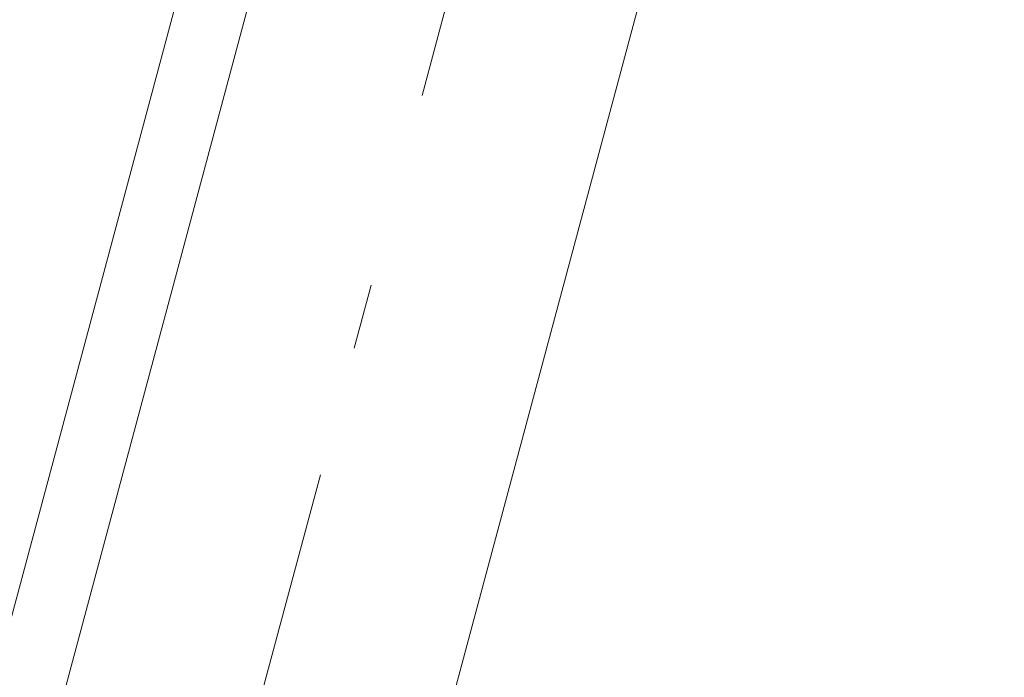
# Model space of a CAD drawing. Header units: millimetres. Extents: x -62314 to 79800, y -34032 to 28340.
# Tile 126 of 256: x 66338 to 66869, y -13345 to -12991. Entities that reach past the tile are written whole.
import ezdxf

# ---------------------------------------------------------------- set-up
doc = ezdxf.new("R2010")
doc.units = ezdxf.units.MM
doc.header["$LTSCALE"] = 508
doc.linetypes.add('Dash Style-6', pattern=[1.04164, 0.625, -0.20828, 0.06943, -0.13893])
for name, color, linetype, lineweight in [('(00) tekening-aanzicht grijs', 8, 'Continuous', 0), ('(00) tekening-stramien-algemeen', 7, 'Dash Style-6', 0), ('None', 7, 'Continuous', 0)]:
    doc.layers.add(name, color=color, linetype=linetype, lineweight=lineweight)

# ---------------------------------------------------------------- blocks, each defined once
blk = doc.blocks.new('bu-b-10')
at = {"layer": 'None', "color": 17, "lineweight": 0, "transparency": 33554687, "flags": 128}
blk.add_lwpolyline([(6232.52, 219.99), (6232.52, 257.99), (7430.3, 257.99), (7430.3, 219.99)], close=True, dxfattribs=at)
blk = doc.blocks.new('blok B 01 (2D)')
at = {"layer": '(00) tekening-aanzicht grijs', "color": 17, "lineweight": 0, "transparency": 33554687}
blk.add_line((68030, 8520.64), (68030, 17465.86), dxfattribs=at)
at = {"layer": 'None', "color": 17, "transparency": 33554687, "rotation": 90}
blk.add_blockref('bu-b-10', (68046.99, 8444.05), dxfattribs=at)
blk = doc.blocks.new('Stramien blok B')
at = {"layer": '(00) tekening-stramien-algemeen', "color": 2, "lineweight": 0, "transparency": 33554687}
blk.add_line((67660, 6543.02), (67660, 1818.88), dxfattribs=at)

msp = doc.modelspace()

# ---------------------------------------------------------------- block references
at = {"layer": 'None', "color": 17, "transparency": 33554687}
for name, p, rotation in [('blok B 01 (2D)', (-3125.94, -10622.93), 344.9999999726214), ('Stramien blok B', (0, 0), 344.9999645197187)]:
    msp.add_blockref(name, p, dxfattribs=dict(at, rotation=rotation))

doc.saveas('drawing.dxf')
